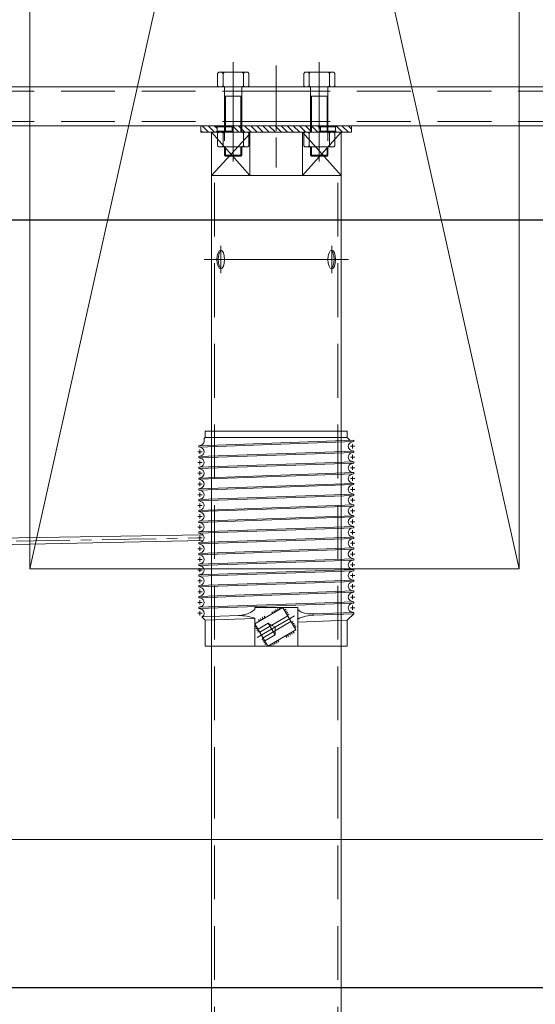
# Model space of a CAD drawing. Header units: centimetres. Extents: x -228435 to 46820, y -89367 to 152985.
# Tile 199 of 252: x 7343 to 7578, y 45321 to 45770. Entities that reach past the tile are written whole.
import ezdxf

# ---------------------------------------------------------------- set-up
doc = ezdxf.new("R2010")
doc.units = ezdxf.units.CM
doc.header["$LTSCALE"] = 50
doc.header["$PDMODE"] = 35
doc.header["$PDSIZE"] = 0.1
for name, pattern in [('CENTER', [2, 1.25, -0.25, 0.25, -0.25]), ('DASHED', [0.75, 0.5, -0.25]), ('Kondygnacja  -0_5$0$HIDDEN', [9.525, 6.35, -3.175]), ('Kondygnacja  -0_5$0$HIDDEN2', [4.7625, 3.175, -1.5875]), ('Osie rzutów$0$DASHDOT2', [12.7, 6.35, -3.175, 0, -3.175])]:
    doc.linetypes.add(name, pattern=pattern)
doc.layers.get('0').update_dxf_attribs({"color": 8})
doc.layers.get('DEFPOINTS').update_dxf_attribs({"color": 8})
for name, color, linetype in [('01-103-Went PP_poziom-0_5$0$L_Nawiew', 3, 'Continuous'), ('Kondygnacja  -0_5$0$ARCH_KONSTR_POWYŻEJ RZUTU', 8, 'Kondygnacja  -0_5$0$HIDDEN'), ('Kondygnacja  -0_5$0$ARCH_KONSTR_POWYŻEJ RZUTU_IST', 8, 'Kondygnacja  -0_5$0$HIDDEN2'), ('Osie rzutów$0$ARCH_INFO_OSIE_IST', 8, 'Osie rzutów$0$DASHDOT2'), ('Osie rzutów$0$ARCH_INFO_OSIE_OPISY_IST', 8, 'Continuous')]:
    doc.layers.add(name, color=color, linetype=linetype)
for name, color, linetype, lineweight in [('bgde_nawiewnik', 11, 'Continuous', 5), ('Kondygnacja  -0_5$0$ARCH_INFO_WYMIARY', 8, 'Continuous', 9), ('kreskowanie', 8, 'Continuous', 13), ('osie', 8, 'CENTER', 13), ('przerwa', 8, 'DASHED', 13), ('RYSUNKOWE_NIEDRUK', 8, 'Continuous', 9), ('SYSTEMY AV', 8, 'Continuous', 13), ('wymiar', 8, 'Continuous', 13)]:
    doc.layers.add(name, color=color, linetype=linetype, lineweight=lineweight)
doc.styles.add('Kondygnacja  -0_5$0$Romans', font='Romans.shx', dxfattribs={"width": 0.7})
doc.dimstyles.new('Kondygnacja  -0_5$0$Wymiary 1-100', dxfattribs={"dimtxt": 12, "dimasz": 10, "dimexe": 5, "dimexo": 0, "dimgap": 4, "dimtad": 1, "dimrnd": 0.5, "dimzin": 12, "dimdsep": 46, "dimtxsty": 'Kondygnacja  -0_5$0$Romans', "dimblk": 'Kondygnacja  -0_5$0$_Oblique', "dimcen": 10, "dimdle": 10, "dimclrt": 55, "dimazin": 0, "dimtfac": 1, "dimtmove": 1, "dimatfit": 3, "dimfxl": 0, "dimtolj": 1, "dimtzin": 0, "dimarcsym": 0})

# ---------------------------------------------------------------- blocks, each defined once
blk = doc.blocks.new('Osie rzutów')
at = {"layer": 'Osie rzutów$0$ARCH_INFO_OSIE_IST', "ltscale": 10}
blk.add_line((12860, 12510), (12860, 4623.259), dxfattribs=at)
blk = doc.blocks.new('Kondygnacja  -0_5$0$konstrukcja istniejąca -0.5')
at = {"layer": 'Kondygnacja  -0_5$0$ARCH_KONSTR_POWYŻEJ RZUTU_IST', "ltscale": 10}
blk.add_lwpolyline([(12338.004, 9067.895), (13382.004, 9067.895), (13382.004, 9032.895), (12338.004, 9032.895)], dxfattribs=at)
blk = doc.blocks.new('Kondygnacja  -0_5$0$_Oblique')
at = {"color": 0, "linetype": 'ByBlock', "lineweight": -2}
blk.add_line((-0.5, -0.5), (0.5, 0.5), dxfattribs=at)
blk = doc.blocks.new('*D212')
at = {"layer": 'DEFPOINTS', "color": 0}
for p in [(-30586.3, 81900), (-30681.11, 12489.5), (9064, 12489.5)]:
    blk.add_point(p, dxfattribs=at)
at = {"layer": 'Kondygnacja  -0_5$0$ARCH_INFO_WYMIARY', "color": 0, "lineweight": -2}
for p, q in [((-30681.11, 81910), (-30681.11, 12479.5)), ((-30673.11, 81900), (-30686.11, 81900)), ((-30673.11, 12489.5), (-30686.11, 12489.5))]:
    blk.add_line(p, q, dxfattribs=at)
at = {"layer": 'Kondygnacja  -0_5$0$ARCH_INFO_WYMIARY', "color": 0, "lineweight": -2, "xscale": 10, "yscale": 10, "zscale": 10}
for p, rotation in [((-30681.11, 81900), 90), ((-30681.11, 12489.5), 270)]:
    blk.add_blockref('Kondygnacja  -0_5$0$_Oblique', p, dxfattribs=dict(at, rotation=rotation))
at = {"layer": 'Kondygnacja  -0_5$0$ARCH_INFO_WYMIARY', "color": 55, "insert": (-30691.11, 47194.75), "char_height": 12, "attachment_point": 5, "rotation": 90, "style": 'Kondygnacja  -0_5$0$Romans'}
blk.add_mtext('\\A1;69410.5', dxfattribs=at)
blk = doc.blocks.new('A$C17EA1C80')
for p, q in [((0, 69.5), (0, 36.5)), ((3, 69.5), (0, 69.5)), ((4.35, 70.85), (3, 69.5)), ((3, 69.5), (3, 36.5)), ((4.89, 72.5), (4.29, 72.5)), ((4.89, 72.5), (4.29, 72.5)), ((6.82, 0.5), (4.29, 72.5)), ((5.16, 71.49), (4.89, 72.5)), ((7.42, 0.5), (4.89, 72.5)), ((9.03, 71.49), (9.3, 72.5)), ((9.9, 72.5), (9.3, 72.5)), ((9.9, 72.5), (9.3, 72.5)), ((11.83, 0.5), (9.3, 72.5)), ((10.17, 71.49), (9.9, 72.5)), ((12.43, 0.5), (9.9, 72.5)), ((14.04, 71.49), (14.31, 72.5)), ((14.91, 72.5), (14.31, 72.5)), ((14.91, 72.5), (14.31, 72.5)), ((16.84, 0.5), (14.31, 72.5)), ((15.18, 71.49), (14.91, 72.5)), ((17.44, 0.5), (14.91, 72.5)), ((19.05, 71.49), (19.32, 72.5)), ((19.92, 72.5), (19.32, 72.5)), ((19.92, 72.5), (19.32, 72.5)), ((21.85, 0.5), (19.32, 72.5)), ((20.19, 71.49), (19.92, 72.5)), ((22.45, 0.5), (19.92, 72.5)), ((24.06, 71.49), (24.33, 72.5)), ((24.93, 72.5), (24.33, 72.5)), ((24.93, 72.5), (24.33, 72.5)), ((26.85, 0.5), (24.33, 72.5)), ((25.2, 71.49), (24.93, 72.5)), ((27.45, 0.5), (24.93, 72.5)), ((29.07, 71.49), (29.34, 72.5)), ((29.94, 72.5), (29.34, 72.5)), ((29.94, 72.5), (29.34, 72.5)), ((31.86, 0.5), (29.34, 72.5)), ((30.21, 71.49), (29.94, 72.5)), ((32.46, 0.5), (29.94, 72.5)), ((34.08, 71.49), (34.35, 72.5)), ((34.95, 72.5), (34.35, 72.5)), ((34.95, 72.5), (34.35, 72.5)), ((36.87, 0.5), (34.35, 72.5)), ((35.22, 71.49), (34.95, 72.5)), ((37.47, 0.5), (34.95, 72.5)), ((39.09, 71.49), (39.35, 72.5)), ((39.95, 72.5), (39.35, 72.5)), ((39.95, 72.5), (39.35, 72.5)), ((41.88, 0.5), (39.35, 72.5)), ((40.22, 71.49), (39.95, 72.5)), ((42.48, 0.5), (39.95, 72.5)), ((44.09, 71.49), (44.36, 72.5)), ((44.96, 72.5), (44.36, 72.5)), ((44.96, 72.5), (44.36, 72.5)), ((46.89, 0.5), (44.36, 72.5)), ((45.23, 71.49), (44.96, 72.5)), ((47.49, 0.5), (44.96, 72.5)), ((49.1, 71.49), (49.37, 72.5)), ((51.89, 0.5), (49.36, 72.5)), ((49.96, 72.5), (49.37, 72.5)), ((50.23, 71.49), (49.96, 72.5)), ((52.49, 0.5), (49.96, 72.5)), ((54.1, 71.49), (54.37, 72.5)), ((54.97, 72.5), (54.37, 72.5)), ((54.97, 72.5), (54.37, 72.5)), ((56.9, 0.5), (54.37, 72.5)), ((55.24, 71.49), (54.97, 72.5)), ((57.5, 0.5), (54.97, 72.5)), ((59.11, 71.49), (59.38, 72.5)), ((61.9, 0.5), (59.37, 72.5)), ((59.97, 72.5), (59.38, 72.5)), ((60.24, 71.49), (59.97, 72.5)), ((62.5, 0.5), (59.97, 72.5)), ((64.11, 71.49), (64.38, 72.5)), ((66.9, 0.5), (64.37, 72.5)), ((64.97, 72.5), (64.38, 72.5)), ((65.24, 71.49), (64.97, 72.5)), ((67.5, 0.5), (64.97, 72.5)), ((69.11, 71.49), (69.38, 72.5)), ((71.9, 0.5), (69.37, 72.5)), ((69.97, 72.5), (69.38, 72.5)), ((69.97, 72.5), (69.38, 72.5)), ((70.24, 71.49), (69.97, 72.5)), ((72.5, 0.5), (69.97, 72.5)), ((74.11, 71.49), (74.38, 72.5)), ((74.98, 72.5), (74.38, 72.5)), ((76.91, 0.5), (74.38, 72.5)), ((75.25, 71.49), (74.98, 72.5)), ((77.51, 0.5), (74.98, 72.5)), ((79.12, 71.49), (79.39, 72.5)), ((79.99, 72.5), (79.39, 72.5)), ((81.92, 0.5), (79.39, 72.5)), ((80.26, 71.49), (79.99, 72.5)), ((82.52, 0.5), (79.99, 72.5)), ((84.13, 71.49), (84.4, 72.5)), ((85, 72.5), (84.4, 72.5)), ((85.07, 53.49), (84.4, 72.5)), ((88, 69.5), (85, 72.5)), ((85.65, 54.04), (85, 72.5)), ((100, 69.5), (88, 69.5)), ((88.81, 46.5), (88, 69.5)), ((100, 69.5), (100, 36.5)), ((100, 46.5), (82, 46.5)), ((82, 26.5), (82, 46.5)), ((92.5, 45.61), (82.11, 39.61)), ((83.59, 41.51), (84.05, 40.72)), ((84.38, 41.96), (84.84, 41.18)), ((85.17, 42.42), (85.63, 41.64)), ((86, 41.86), (93.5, 28.87)), ((88.53, 44.36), (88.98, 43.57)), ((88.6, 43.36), (96.1, 30.37)), ((89.32, 44.81), (89.77, 44.03)), ((90.11, 45.27), (90.56, 44.49)), ((90.9, 45.73), (91.35, 44.94)), ((92.5, 45.61), (100, 32.62)), ((93.98, 44.83), (93.2, 44.38)), ((94.48, 43.97), (93.7, 43.52)), ((94.98, 43.1), (94.2, 42.65)), ((95.48, 42.24), (94.7, 41.79)), ((95.98, 41.37), (95.2, 40.92)), ((82.03, 37.93), (82.81, 38.38)), ((82.11, 39.61), (89.61, 26.62)), ((82.53, 37.07), (83.31, 37.52)), ((82.8, 41.05), (83.26, 40.27)), ((83.03, 36.2), (83.81, 36.65)), ((98.07, 37.75), (97.3, 37.3)), ((98.57, 36.88), (97.8, 36.43)), ((0, 3.5), (0, 36.5)), ((3, 3.5), (3, 36.5)), ((83.53, 35.34), (84.31, 35.79)), ((84.03, 34.47), (84.81, 34.92)), ((100, 32.62), (89.61, 26.62)), ((99.07, 36.02), (98.3, 35.57)), ((99.57, 35.15), (98.8, 34.7)), ((100.01, 34.25), (99.3, 33.84)), ((100, 3.5), (100, 36.5)), ((86.12, 30.85), (86.9, 31.3)), ((86.62, 29.98), (87.4, 30.43)), ((87.12, 29.12), (87.9, 29.57)), ((87.62, 28.25), (88.4, 28.7)), ((92, 26.95), (91.55, 27.73)), ((92.79, 27.41), (92.34, 28.19)), ((93.58, 27.86), (93.13, 28.65)), ((96.93, 29.8), (96.48, 30.58)), ((97.72, 30.26), (97.27, 31.04)), ((98.51, 30.71), (98.06, 31.5)), ((99.3, 31.17), (98.85, 31.95)), ((82.93, 26.5), (82, 26.5)), ((100, 26.5), (86.99, 26.5)), ((88, 3.5), (87.19, 26.5)), ((91.21, 26.49), (90.76, 27.28)), ((86.47, 1.97), (85.84, 18.96)), ((3, 3.5), (0, 3.5)), ((3.73, 2.77), (3, 3.5)), ((6.6, 1.51), (6.87, 0.5)), ((7.41, 0.5), (6.82, 0.5)), ((7.68, 1.51), (7.41, 0.5)), ((11.55, 1.51), (11.82, 0.5)), ((12.42, 0.5), (11.83, 0.5)), ((12.69, 1.51), (12.42, 0.5)), ((16.56, 1.51), (16.83, 0.5)), ((17.43, 0.5), (16.84, 0.5)), ((17.7, 1.51), (17.43, 0.5)), ((21.57, 1.51), (21.84, 0.5)), ((22.44, 0.5), (21.85, 0.5)), ((22.71, 1.51), (22.44, 0.5)), ((26.58, 1.51), (26.85, 0.5)), ((27.45, 0.5), (26.85, 0.5)), ((27.72, 1.51), (27.45, 0.5)), ((31.59, 1.51), (31.85, 0.5)), ((32.45, 0.5), (31.86, 0.5)), ((32.72, 1.51), (32.45, 0.5)), ((36.59, 1.51), (36.86, 0.5)), ((37.46, 0.5), (36.87, 0.5)), ((37.73, 1.51), (37.46, 0.5)), ((41.6, 1.51), (41.87, 0.5)), ((42.47, 0.5), (41.88, 0.5)), ((42.74, 1.51), (42.47, 0.5)), ((46.61, 1.51), (46.88, 0.5)), ((47.48, 0.5), (46.89, 0.5)), ((47.75, 1.51), (47.48, 0.5)), ((51.62, 1.51), (51.89, 0.5)), ((52.49, 0.5), (51.89, 0.5)), ((52.49, 0.5), (51.89, 0.5)), ((52.76, 1.51), (52.49, 0.5)), ((56.63, 1.51), (56.9, 0.5)), ((57.49, 0.5), (56.9, 0.5)), ((57.76, 1.51), (57.49, 0.5)), ((61.63, 1.51), (61.9, 0.5)), ((62.49, 0.5), (61.9, 0.5)), ((62.76, 1.51), (62.49, 0.5)), ((66.63, 1.51), (66.9, 0.5)), ((67.49, 0.5), (66.9, 0.5)), ((67.49, 0.5), (66.9, 0.5)), ((67.76, 1.51), (67.49, 0.5)), ((71.63, 1.51), (71.9, 0.5)), ((72.5, 0.5), (71.9, 0.5)), ((72.77, 1.51), (72.5, 0.5)), ((76.64, 1.51), (76.91, 0.5)), ((77.51, 0.5), (76.91, 0.5)), ((77.78, 1.51), (77.51, 0.5)), ((81.65, 1.51), (81.92, 0.5)), ((82.52, 0.5), (81.92, 0.5)), ((82.79, 1.51), (82.52, 0.5)), ((88, 3.5), (86.47, 1.97)), ((100, 3.5), (88, 3.5))]:
    blk.add_line(p, q)
for centre, radius, start, end in [((7.1, 72), 2, 194.7009, 345.2991), ((12.11, 72), 2, 194.7009, 345.2991), ((17.11, 72), 2, 194.7009, 345.2991), ((22.12, 72), 2, 194.7009, 345.2991), ((27.13, 72), 2, 194.7009, 345.2991), ((32.14, 72), 2, 194.7009, 345.2991), ((37.15, 72), 2, 194.7009, 345.2991), ((42.16, 72), 2, 194.7009, 345.2991), ((47.17, 72), 2, 194.7009, 345.2991), ((52.17, 72), 2, 194.7009, 345.2991), ((57.18, 72), 2, 194.7009, 345.2991), ((62.18, 72), 2, 194.7009, 345.2991), ((67.18, 72), 2, 194.7009, 345.2991), ((72.18, 72), 2, 194.7009, 345.2991), ((77.19, 72), 2, 194.7009, 345.2991), ((82.2, 72), 2, 194.7009, 345.2991), ((68, 53.15), 17.07, 344.2447, 2.8872), ((103.45, 54.31), 17.81, 180.8759, 206.0273), ((75.56, 53.53), 10.19, 316.3152, 330.5103), ((75.56, 19.47), 10.19, 29.4897, 43.6848), ((66.01, 16.83), 19.95, 6.1238, 22.5501), ((110.45, 19.07), 24.61, 162.4248, 180.256), ((4.67, 1), 2, 14.7009, 117.9038), ((9.61, 1), 2, 14.7009, 165.2991), ((14.62, 1), 2, 14.7009, 165.2991), ((19.63, 1), 2, 14.7009, 165.2991), ((24.64, 1), 2, 14.7009, 165.2991), ((29.65, 1), 2, 14.7009, 165.2991), ((34.66, 1), 2, 14.7009, 165.2991), ((39.67, 1), 2, 14.7009, 165.2991), ((44.68, 1), 2, 14.7009, 165.2991), ((49.69, 1), 2, 14.7009, 165.2991), ((54.7, 1), 2, 14.7009, 165.2991), ((59.7, 1), 2, 14.7009, 165.2991), ((64.7, 1), 2, 14.7009, 165.2991), ((69.7, 1), 2, 14.7009, 165.2991), ((74.7, 1), 2, 14.7009, 165.2991), ((79.71, 1), 2, 14.7009, 165.2991), ((84.72, 1), 2, 29.0445, 165.2991)]:
    blk.add_arc(centre, radius, start, end)
at = {"layer": 'osie'}
for p, q in [((8.1, 72), (6.1, 72)), ((7.1, 73), (7.1, 71)), ((13.11, 72), (11.11, 72)), ((12.11, 73), (12.11, 71)), ((18.11, 72), (16.11, 72)), ((17.11, 73), (17.11, 71)), ((23.12, 72), (21.12, 72)), ((22.12, 73), (22.12, 71)), ((28.13, 72), (26.13, 72)), ((27.13, 73), (27.13, 71)), ((33.14, 72), (31.14, 72)), ((32.14, 73), (32.14, 71)), ((38.15, 72), (36.15, 72)), ((37.15, 73), (37.15, 71)), ((43.16, 72), (41.16, 72)), ((42.16, 73), (42.16, 71)), ((48.17, 72), (46.17, 72)), ((47.17, 73), (47.17, 71)), ((53.17, 72), (51.17, 72)), ((52.17, 73), (52.17, 71)), ((58.18, 72), (56.18, 72)), ((57.18, 73), (57.18, 71)), ((63.18, 72), (61.18, 72)), ((62.18, 73), (62.18, 71)), ((68.18, 72), (66.18, 72)), ((67.18, 73), (67.18, 71)), ((73.18, 72), (71.18, 72)), ((72.18, 73), (72.18, 71)), ((78.19, 72), (76.19, 72)), ((77.19, 73), (77.19, 71)), ((83.2, 72), (81.2, 72)), ((82.2, 73), (82.2, 71)), ((85.96, 44.93), (95.98, 27.57)), ((10.61, 1), (8.61, 1)), ((9.61, 0), (9.61, 2)), ((15.62, 1), (13.62, 1)), ((14.62, 0), (14.62, 2)), ((20.63, 1), (18.63, 1)), ((19.63, 0), (19.63, 2)), ((25.64, 1), (23.64, 1)), ((24.64, 0), (24.64, 2)), ((30.65, 1), (28.65, 1)), ((29.65, 0), (29.65, 2)), ((35.66, 1), (33.66, 1)), ((34.66, 0), (34.66, 2)), ((40.67, 1), (38.67, 1)), ((39.67, 0), (39.67, 2)), ((45.68, 1), (43.68, 1)), ((44.68, 0), (44.68, 2)), ((50.69, 1), (48.69, 1)), ((49.69, 0), (49.69, 2)), ((55.7, 1), (53.7, 1)), ((54.7, 0), (54.7, 2)), ((60.7, 1), (58.7, 1)), ((59.7, 0), (59.7, 2)), ((65.7, 1), (63.7, 1)), ((64.7, 0), (64.7, 2)), ((70.7, 1), (68.7, 1)), ((69.7, 0), (69.7, 2)), ((75.7, 1), (73.7, 1)), ((74.7, 0), (74.7, 2)), ((80.71, 1), (78.71, 1)), ((79.71, 0), (79.71, 2)), ((85.72, 1), (83.72, 1)), ((84.72, 0), (84.72, 2))]:
    blk.add_line(p, q, dxfattribs=at)
at = {"layer": 'przerwa', "ltscale": 0.5}
for p, q in [((94.78, 35.95), (89.33, 32.8)), ((89.33, 32.8), (91.14, 35.95)), ((89.33, 32.8), (92.08, 28.04)), ((94.78, 35.95), (91.14, 35.95)), ((94.78, 35.95), (97.53, 31.19))]:
    blk.add_line(p, q, dxfattribs=at)
blk = doc.blocks.new('A$C45FE2F59')
at = {"layer": 'kreskowanie'}
h = blk.add_hatch(dxfattribs=at)
h.set_pattern_fill('_USER', color=256, scale=2, angle=135, style=0, pattern_type=0)
h.set_pattern_definition([(135, (-63556.9592, 26756.8037), (-1.41421356, -1.41421356), [])])
h.paths.add_polyline_path([(-27.5, 681.5), (-28, 682), (-35, 682), (-35, 679), (-28, 679), (-27.5, 679.5)])
h.paths.add_polyline_path([(-16.4, 682), (-20, 682), (-20.5, 681.5), (-20.5, 679.5), (-20, 679), (-16.4, 679)])
h.paths.add_polyline_path([(-16, 682), (-16.4, 682), (-16.4, 679), (-16, 679)])
h.paths.add_polyline_path([(0, 682), (-16, 682), (-16, 679), (0, 679)])
h.paths.add_polyline_path([(16, 682), (0, 682), (0, 679.58), (0, 679), (16, 679)])
h.paths.add_polyline_path([(16.4, 682), (16, 682), (16, 679), (16.4, 679)])
h.paths.add_polyline_path([(20.5, 681.5), (20, 682), (16.4, 682), (16.4, 679), (20, 679), (20.5, 679.5)])
h.paths.add_polyline_path([(35, 682), (28, 682), (27.5, 681.5), (27.5, 679.5), (28, 679), (35, 679)])
for p, q in [((-27.24, 706.32), (-26.74, 706.82)), ((-27.24, 700.5), (-27.24, 706.32)), ((-13.26, 706.82), (-26.74, 706.82)), ((-24.74, 706.32), (-25.25, 706.82)), ((-24.74, 706.32), (-24.24, 706.82)), ((-24.74, 706.32), (-24.74, 700.5)), ((-15.27, 706.32), (-15.78, 706.82)), ((-15.27, 706.32), (-14.77, 706.82)), ((-15.27, 706.32), (-15.27, 700.5)), ((-12.78, 706.34), (-13.26, 706.82)), ((-12.78, 700.49), (-12.78, 706.34)), ((12.78, 706.34), (13.26, 706.82)), ((12.78, 700.49), (12.78, 706.34)), ((13.26, 706.82), (26.74, 706.82)), ((15.27, 706.32), (14.77, 706.82)), ((15.27, 706.32), (15.78, 706.82)), ((15.27, 706.32), (15.27, 700.5)), ((24.74, 706.32), (24.24, 706.82)), ((24.74, 706.32), (25.25, 706.82)), ((24.74, 706.32), (24.74, 700.5)), ((27.24, 706.32), (26.74, 706.82)), ((27.24, 700.5), (27.24, 706.32)), ((0, 700), (-280, 700)), ((0, 700), (-280, 700)), ((-27.24, 700.5), (-26.74, 700)), ((-24.74, 700.5), (-25.25, 700)), ((-24.74, 700.5), (-24.24, 700)), ((-15.27, 700.5), (-15.78, 700)), ((-15.27, 700.5), (-14.77, 700)), ((-12.78, 700.49), (-13.26, 700)), ((0, 700), (280, 700)), ((0, 700), (280, 700)), ((12.78, 700.49), (13.26, 700)), ((15.27, 700.5), (14.77, 700)), ((15.27, 700.5), (15.78, 700)), ((24.74, 700.5), (24.24, 700)), ((24.74, 700.5), (25.25, 700)), ((27.24, 700.5), (26.74, 700)), ((0, 682), (-262, 682)), ((-35, 682), (35, 682)), ((-35, 679), (35, 679)), ((-30.15, 658.78), (-30.15, 679)), ((-12.28, 658.78), (-30.15, 679)), ((-12.28, 678.21), (-30.15, 658.78)), ((-27.5, 681.5), (-28, 682)), ((-27.5, 679.5), (-28, 679)), ((-27.5, 681.5), (-27.5, 679.5)), ((-27.5, 681.5), (-20.5, 681.5)), ((-27.5, 679.5), (-20.5, 679.5)), ((-20.5, 681.5), (-20, 682)), ((-20.5, 681.5), (-20.5, 679.5)), ((-20, 679), (-20.5, 679.5)), ((-12.28, 658.78), (-12.28, 679)), ((0, 682), (262, 682)), ((12.28, 658.78), (12.28, 679)), ((12.28, 679), (30.15, 658.78)), ((30.15, 679), (12.28, 658.78)), ((20.5, 681.5), (20, 682)), ((20, 679), (20.5, 679.5)), ((20.5, 681.5), (20.5, 679.5)), ((27.5, 681.5), (20.5, 681.5)), ((27.5, 679.5), (20.5, 679.5)), ((27.5, 681.5), (28, 682)), ((27.5, 681.5), (27.5, 679.5)), ((27.5, 679.5), (28, 679)), ((30.15, 658.78), (30.15, 679)), ((35, 679), (35, 682)), ((-30.15, 368), (-30.15, 658.78)), ((-30.15, 658.78), (30.15, 658.78)), ((30.15, 368), (30.15, 658.78)), ((-30.15, 59.78), (-30.15, 368)), ((30.15, 59.78), (30.15, 368))]:
    blk.add_line(p, q)
at = {"ltscale": 3}
blk.add_line((-35, 679), (-35, 682), dxfattribs=at)
at = {"ltscale": 0.4}
for p, q in [((-234.37, 488.45), (-34.13, 491.77)), ((-227.48, 485), (-33.92, 489.08))]:
    blk.add_line(p, q, dxfattribs=at)
blk.add_lwpolyline([(-280, 700), (280, 700), (280, 0), (-280, 0)], close=True)
blk.add_ellipse((-25.8, 619.78), major_axis=(0, 4.36), ratio=0.400988)
blk.add_ellipse((-25.17, 619.78), major_axis=(0, 4.36), ratio=0.400988, start_param=0.181685, end_param=2.959907)
at = {"extrusion": (0, 0, -1)}
blk.add_ellipse((25.8, 619.78), major_axis=(0, 4.36), ratio=0.400988, dxfattribs=at)
blk.add_ellipse((25.17, 619.78), major_axis=(0, 4.36), ratio=0.400988, start_param=0.181685, end_param=2.959907, dxfattribs=at)
at = {"layer": 'osie'}
for p, q in [((-20, 711.54), (-20, 665.41)), ((0, 679.58), (0, 709.99)), ((20, 711.54), (20, 665.41)), ((-24, 686.89), (-24, 674.88)), ((24, 686.89), (24, 674.88)), ((0, 676.58), (0, 662.48)), ((-25.8, 619.78), (-25.8, 626.08)), ((25.8, 619.78), (25.8, 626.08)), ((-33.52, 619.78), (0, 619.78)), ((-25.8, 619.78), (-25.8, 613.49)), ((33.52, 619.78), (0, 619.78)), ((25.8, 619.78), (25.8, 613.49))]:
    blk.add_line(p, q, dxfattribs=at)
at = {"layer": 'osie', "ltscale": 0.4}
blk.add_line((-240.85, 486.66), (-35.5, 490.3), dxfattribs=at)
at = {"layer": 'osie', "ltscale": 7}
blk.add_line((0, 350), (-297.65, 350), dxfattribs=at)
at = {"layer": 'osie', "ltscale": 5}
blk.add_line((0, 350), (338.65, 350), dxfattribs=at)
at = {"layer": 'przerwa'}
for p, q in [((0, 698), (-262, 698)), ((-24, 679), (-24, 700)), ((-16, 679), (-16, 700)), ((0, 698), (262, 698)), ((16, 679), (16, 700)), ((24, 679), (24, 700)), ((-16, 695.68), (-24, 695.68)), ((-23.6, 679), (-23.6, 695.68)), ((-16.4, 679), (-16.4, 695.68)), ((16, 695.68), (24, 695.68)), ((16.4, 679), (16.4, 695.68)), ((23.6, 679), (23.6, 695.68)), ((0, 684), (-262, 684)), ((0, 684), (262, 684)), ((-27.24, 678.5), (-26.74, 679)), ((-27.24, 678.5), (-27.24, 672.68)), ((-24.74, 678.5), (-25.25, 679)), ((-24.74, 678.5), (-24.24, 679)), ((-24.74, 672.68), (-24.74, 678.5)), ((-15.27, 678.5), (-15.78, 679)), ((-15.27, 678.5), (-14.77, 679)), ((-15.27, 672.68), (-15.27, 678.5)), ((-12.78, 678.51), (-13.26, 679)), ((-12.78, 678.51), (-12.78, 672.66)), ((12.78, 678.51), (13.26, 679)), ((12.78, 678.51), (12.78, 672.66)), ((15.27, 678.5), (14.77, 679)), ((15.27, 678.5), (15.78, 679)), ((15.27, 672.68), (15.27, 678.5)), ((24.74, 678.5), (24.24, 679)), ((24.74, 678.5), (25.25, 679)), ((24.74, 672.68), (24.74, 678.5)), ((27.24, 678.5), (26.74, 679)), ((27.24, 678.5), (27.24, 672.68)), ((-27.24, 672.68), (-26.74, 672.18)), ((-13.26, 672.18), (-26.74, 672.18)), ((-24.74, 672.68), (-25.25, 672.18)), ((-24.74, 672.68), (-24.24, 672.18)), ((-24, 668.22), (-24, 672.18)), ((-23.6, 667.82), (-23.6, 672.18)), ((-16.4, 667.82), (-16.4, 672.18)), ((-16, 668.22), (-16, 672.18)), ((-15.27, 672.68), (-15.78, 672.18)), ((-15.27, 672.68), (-14.77, 672.18)), ((-12.78, 672.66), (-13.26, 672.18)), ((12.78, 672.66), (13.26, 672.18)), ((13.26, 672.18), (26.74, 672.18)), ((15.27, 672.68), (14.77, 672.18)), ((15.27, 672.68), (15.78, 672.18)), ((16, 668.22), (16, 672.18)), ((16.4, 667.82), (16.4, 672.18)), ((23.6, 667.82), (23.6, 672.18)), ((24, 668.22), (24, 672.18)), ((24.74, 672.68), (24.24, 672.18)), ((24.74, 672.68), (25.25, 672.18)), ((27.24, 672.68), (26.74, 672.18)), ((-23.6, 667.82), (-24, 668.22)), ((-24, 668.22), (-16, 668.22)), ((-23.6, 667.82), (-16.4, 667.82)), ((-16.4, 667.82), (-16, 668.22)), ((16.4, 667.82), (16, 668.22)), ((24, 668.22), (16, 668.22)), ((23.6, 667.82), (16.4, 667.82)), ((23.6, 667.82), (24, 668.22)), ((-28.65, 368), (-28.65, 658.78)), ((28.65, 368), (28.65, 658.78)), ((-28.65, 59.78), (-28.65, 368)), ((28.65, 59.78), (28.65, 368))]:
    blk.add_line(p, q, dxfattribs=at)
at = {"layer": 'wymiar', "rotation": 270}
blk.add_blockref('A$C17EA1C80', (-36.5, 539.99), dxfattribs=at)
blk = doc.blocks.new('A$C59BE0B33')
at = {"layer": 'SYSTEMY AV', "xscale": 0.09799999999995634, "yscale": 0.09799999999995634, "zscale": 0.098}
blk.add_blockref('A$C45FE2F59', (-600, 4005.357), dxfattribs=at)
blk = doc.blocks.new('A$C066D7839')
at = {"layer": 'bgde_nawiewnik'}
for p, q in [((-50, 11.15), (50, 11.15)), ((-50, -11.15), (50, 11.15)), ((50, -11.15), (-50, 11.15)), ((50, 11.15), (50, -11.15)), ((50, -11.15), (-50, -11.15))]:
    blk.add_line(p, q, dxfattribs=at)

msp = doc.modelspace()

# ---------------------------------------------------------------- block references
at = {"layer": '01-103-Went PP_poziom-0_5$0$L_Nawiew', "xscale": 10, "yscale": 10, "zscale": 10, "rotation": 270}
msp.add_blockref('A$C066D7839', (7459.188, 46019.953, -360.029), dxfattribs=at)
at = {"layer": 'Kondygnacja  -0_5$0$ARCH_KONSTR_POWYŻEJ RZUTU', "xscale": 10, "yscale": 10, "zscale": 10}
msp.add_blockref('Kondygnacja  -0_5$0$konstrukcja istniejąca -0.5', (-121140, -45000), dxfattribs=at)
at = {"layer": 'Osie rzutów$0$ARCH_INFO_OSIE_OPISY_IST', "xscale": 10, "yscale": 10, "zscale": 10}
msp.add_blockref('Osie rzutów', (-121140, -45000), dxfattribs=at)
at = {"layer": 'RYSUNKOWE_NIEDRUK', "lineweight": 13, "xscale": 10, "yscale": 10, "zscale": 10}
msp.add_blockref('A$C59BE0B33', (13460, 5000), dxfattribs=at)
msp.add_blockref('A$C59BE0B33', (13460, 5000), dxfattribs=at)

# ---------------------------------------------------------------- dimensions: what is measured, and where the dimension line sits
at = {"layer": 'Kondygnacja  -0_5$0$ARCH_INFO_WYMIARY'}
dim = msp.add_linear_dim(base=(-30681.114, 12489.5), p1=(-30586.301, 81900), p2=(9064, 12489.5), angle=90, dimstyle='Kondygnacja  -0_5$0$Wymiary 1-100', dxfattribs=at)
dim.commit()
dim.dimension.update_dxf_attribs({"geometry": '*D212', "text_midpoint": (-30691.114, 47194.75)})

doc.saveas('drawing.dxf')
